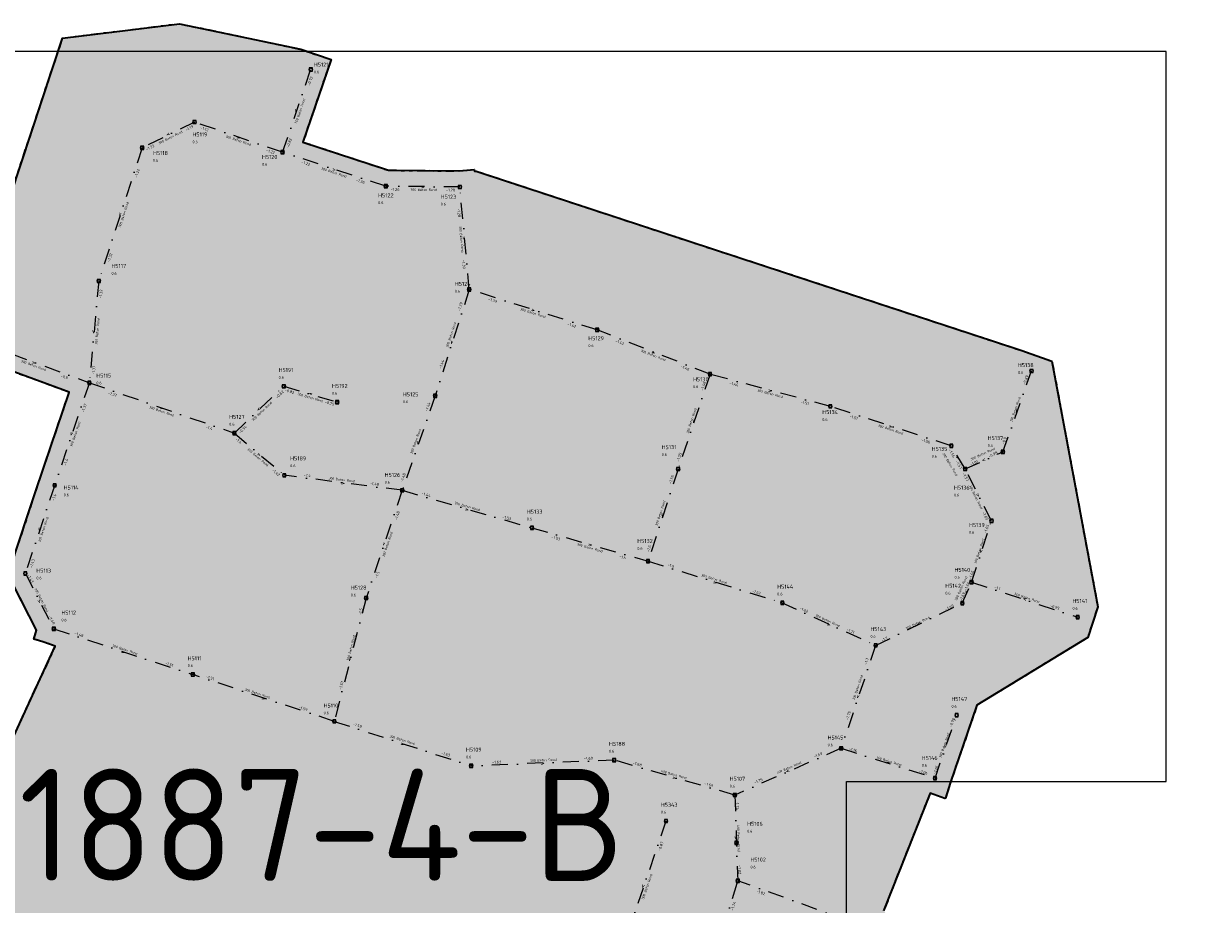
# Model space of a CAD drawing. Header units: metres. Extents: x 149823 to 166170, y 460676 to 475536.
# Tile 17 of 30: x 153285 to 153656, y 472542 to 472818. Entities that reach past the tile are written whole.
import ezdxf
from ezdxf.enums import TextEntityAlignment as Align

# ---------------------------------------------------------------- set-up
doc = ezdxf.new("R2010")
doc.units = ezdxf.units.M
doc.linetypes.add('AL-TEKENBLADGRENS-SO', pattern=[11.5, 2.5, -1.5, 1, -1.5, 1, -1.5, 2.5])
doc.linetypes.add('RI-DWA-SO', pattern=[11, 5, -3, 0, -3])
doc.layers.add('2025 hatch', color=41, linetype='Continuous')
for name, color, linetype, lineweight in [('B-OI-RI-DWA-G', 38, 'RI-DWA-SO', 18), ('B-OI-RI-DWA-T30', 38, 'Continuous', 35), ('B-OI-RI-DWA_BOB-T35', 38, 'Continuous', 35), ('B-OI-RI-DWA_PUTDEKSELNIVEAU-T35', 38, 'Continuous', 35), ('B-OI-RI-DWA_PUTNUMMER-T50', 38, 'Continuous', 50), ('B-OI-RI-DWA_RIOOLPUT-S-250', 38, 'Continuous', 18), ('B-OI-RI-OVERIG_STROMINGSRICHTING-T70', 7, 'Continuous', 70), ('N-WE-RI-GRENS_WERK-G', 11, 'XX-WERKGRENS 1', 35), ('X-XX-AL-TEKENBLAD-T35', 2, 'Continuous', 35), ('X-XX-AL-TEKENBLAD_KADER-O', 7, 'Continuous', 18), ('X-XX-AL-TEKENBLADGRENS-CONTOUR_2025', 41, 'AL-TEKENBLADGRENS-SO', 35)]:
    doc.layers.add(name, color=color, linetype=linetype, lineweight=lineweight)
doc.styles.add('NLCS-ISO', font='NLCS-ISO.ttf')
doc.styles.add('NLCS-ISO-M10000-T35', font='NLCS-ISO.ttf', dxfattribs={"height": 35})
doc.styles.add('NLCS-ISO-M250-T30', font='NLCS-ISO.ttf', dxfattribs={"height": 0.75})
doc.styles.add('NLCS-ISO-M250-T35', font='NLCS-ISO.ttf', dxfattribs={"height": 0.875})
doc.styles.add('NLCS-ISO-M250-T50', font='NLCS-ISO.ttf', dxfattribs={"height": 1.25})
doc.styles.add('NLCS-ISO-M250-T70', font='NLCS-ISO.ttf', dxfattribs={"height": 1.75})
doc.linetypes.add('XX-WERKGRENS 1', pattern='A,0,[137,NLCS.SHX,S=0.05,R=0,X=-0.55,Y=-0.675],-3', length=3)

# ---------------------------------------------------------------- blocks, each defined once
blk = doc.blocks.new('SRI-PUT_INSPECTIE-SO')
at = {"flags": 128}
blk.add_lwpolyline([(-2, -2), (2, -2), (2, 2), (-2, 2)], close=True, dxfattribs=at)
blk.add_circle((0, 0), 2)
at = {"style": 'NLCS-ISO'}
blk.add_text('I', height=2.5, dxfattribs=at).set_placement((0, 0), align=Align.MIDDLE_CENTER)

msp = doc.modelspace()

# ---------------------------------------------------------------- hatches: boundary and pattern name
at = {"layer": '2025 hatch', "transparency": 33554559}
h = msp.add_hatch(color=256, dxfattribs=at)
h.dxf.hatch_style = 1
h.paths.add_polyline_path([(153322.57, 471895.47), (153099.08, 471951.6), (153105.18, 471985.07), (153132.82, 472009.71), (153139.35, 472040.58), (153138.44, 472047.45), (153137.09, 472047.7), (153137.86, 472051.84), (153137.3, 472056.01), (153138.66, 472056.19), (153144.43, 472087.6), (153142.78, 472090.09), (153145.18, 472091.68), (153145.7, 472094.5), (153148.63, 472093.96), (153152.01, 472096.2), (153152.7, 472099.13), (153152.74, 472099.12), (153155.27, 472109.56), (153155.25, 472109.56), (153156.45, 472114.41), (153157.63, 472119.25), (153157.65, 472119.25), (153163.73, 472143.82), (153162.73, 472151.06), (153161.32, 472151.34), (153162.14, 472155.42), (153161.57, 472159.54), (153163, 472159.73), (153173.47, 472211.86), (153173.24, 472211.92), (153174.43, 472216.65), (153175.39, 472221.43), (153175.62, 472221.38), (153175.68, 472221.61), (153193.18, 472310.36), (153193.19, 472310.41), (153193.14, 472310.43), (153194.2, 472315.28), (153195.21, 472320.15), (153195.27, 472320.14), (153204.31, 472361.36), (153213.52, 472407.2), (153212.14, 472410.33), (153214.34, 472411.3), (153214.82, 472413.65), (153218.17, 472412.98), (153228.75, 472417.62), (153233.48, 472436.96), (153226.77, 472448.54), (153223.96, 472449.27), (153224.7, 472452.13), (153225.74, 472456.14), (153236.58, 472498.12), (153246.02, 472535.43), (153245.98, 472535.43), (153245.98, 472535.45), (153237.88, 472537.6), (153233.05, 472538.87), (153235.61, 472548.54), (153253.33, 472543.85), (153258.15, 472542.63), (153258.14, 472542.59), (153295.23, 472623.12), (153291.29, 472624.41), (153288.49, 472625.33), (153289.4, 472628.09), (153282.37, 472641.72), (153280.47, 472645.4), (153281.78, 472649.34), (153288.78, 472670.37), (153288.73, 472670.39), (153291.68, 472679.09), (153291.88, 472679.71), (153291.89, 472679.71), (153299.56, 472702.34), (153299.53, 472702.36), (153299.56, 472702.45), (153269.41, 472713.58), (153264.72, 472715.32), (153268.19, 472724.7), (153297.53, 472813.18), (153334.06, 472817.66), (153371.99, 472809.68), (153381.46, 472806.45), (153372.66, 472780.66), (153399.4, 472771.87), (153421.54, 472771.64), (153426.26, 472772.07), (153426.31, 472771.59), (153426.79, 472771.59), (153597.44, 472715.51), (153606.87, 472712.17), (153621.21, 472635.36), (153618.09, 472625.86), (153583.42, 472604.64), (153575.06, 472580.3), (153573.57, 472575.59), (153573.46, 472575.63), (153573.42, 472575.52), (153568.75, 472577.12), (153554.2, 472540.34), (153556.96, 472537.6), (153560.62, 472536.27), (153560, 472534.57), (153591.61, 472503.08), (153619.66, 472481.84), (153629.23, 472479.13), (153634.5, 472494.03), (153636.16, 472498.75), (153645.59, 472495.42), (153637.11, 472471.39), (153636.74, 472470.36), (153635.76, 472466.89), (153635.54, 472466.95), (153635.44, 472466.68), (153631.14, 472468.2), (153619.32, 472471.54), (153618.36, 472470.28), (153615.13, 472472.73), (153611.22, 472473.83), (153611.66, 472475.36), (153588.78, 472492.67), (153588.33, 472492.22), (153585.03, 472495.51), (153581.32, 472498.33), (153581.7, 472498.83), (153561.81, 472454.83), (153558.48, 472445.41), (153543.49, 472404.03), (153508.4, 472372.42), (153519.69, 472130.76), (153520.88, 472087.91), (153520.88, 472087.9), (153545.47, 472094.08), (153581.81, 472108.36), (153621.33, 472130.28), (153621.34, 472132.35), (153625.03, 472132.33), (153628.26, 472134.12), (153629.27, 472132.31), (153660.16, 472132.13), (153660.67, 472133.52), (153664.55, 472132.11), (153668.68, 472132.08), (153668.67, 472130.6), (153688.18, 472123.47), (153688.83, 472124.41), (153692.41, 472121.93), (153696.5, 472120.43), (153696.11, 472119.36), (153728.54, 472096.84), (153728.56, 472096.87), (153728.93, 472096.61), (153729.21, 472096.95), (153732.82, 472093.86), (153736.72, 472091.15), (153736.7, 472091.12), (153774.12, 472064.68), (153798.7, 472059.4), (153805.91, 472060.86), (153805.89, 472060.96), (153810.76, 472061.85), (153815.61, 472062.83), (153815.63, 472062.74), (153833.8, 472066.06), (153834.75, 472068.21), (153837.92, 472066.82), (153841.33, 472067.44), (153841.75, 472065.13), (153843.9, 472064.18), (153842.51, 472061.01), (153843.13, 472057.6), (153840.82, 472057.18), (153822.68, 472015.95), (153812.93, 471977.61), (153803.69, 471938.57), (153801.48, 471916.1), (153802.1, 471915.95), (153801.02, 471911.41), (153800.57, 471906.77), (153799.94, 471906.84), (153793.48, 471879.61), (153788.11, 471856.5), (153788.12, 471856.49), (153786.98, 471851.63), (153785.85, 471846.77), (153785.84, 471846.77), (153780.74, 471825.1), (153780.76, 471825.1), (153779.6, 471820.25), (153778.45, 471815.39), (153778.43, 471815.39), (153773.27, 471793.76), (153790.77, 471789.42), (153790.77, 471789.42), (153790.9, 471789.39), (153790.94, 471789.52), (153795.69, 471788.2), (153800.47, 471787.01), (153800.47, 471787.01), (153812.25, 471784.08), (153812.26, 471784.11), (153817.09, 471782.88), (153821.93, 471781.68), (153821.92, 471781.65), (153865.61, 471770.49), (153909.08, 471759.41), (153909.08, 471759.42), (153913.92, 471758.17), (153918.76, 471756.94), (153918.76, 471756.93), (153963.92, 471745.34), (153968.77, 471744.1), (153966.28, 471734.41), (153911.44, 471748.49), (153867.98, 471759.57), (153867.98, 471759.57), (153863.13, 471760.81), (153858.29, 471762.04), (153858.29, 471762.04), (153814.65, 471773.18), (153797.92, 471777.34), (153785.26, 471731.87), (153815.82, 471656.71), (153846.13, 471651.31), (153846.14, 471651.33), (153850.6, 471650.52), (153898.2, 471642.22), (153933.77, 471636.92), (153942.12, 471637.57), (153942.29, 471638.61), (153946.65, 471637.93), (153951.05, 471638.27), (153951.13, 471637.22), (153951.95, 471637.1), (153951.98, 471637.24), (153956.82, 471636.33), (153961.69, 471635.57), (153961.67, 471635.43), (154002.36, 471627.82), (154006.4, 471651.16), (154007.25, 471656.08), (154017.11, 471654.38), (154012.19, 471625.98), (154012.25, 471625.97), (154011.34, 471621.09), (154010.49, 471616.19), (154010.43, 471616.2), (154010.42, 471616.14), (154005.53, 471617.05), (154000.64, 471617.9), (154000.65, 471617.96), (153955.13, 471626.48), (153946.26, 471627.86), (153937.95, 471627.21), (153937.8, 471626.2), (153923.56, 471522.08), (153925.49, 471521.97), (153930.45, 471521.35), (153929.21, 471511.43), (153914.46, 471513.27), (153914.44, 471513.12), (153909.58, 471513.88), (153904.7, 471514.5), (153904.72, 471514.65), (153874.53, 471519.41), (153872.14, 471517.7), (153870.44, 471520.06), (153867.56, 471520.51), (153868.02, 471523.42), (153834.08, 471570.65), (153831.19, 471571.14), (153831.23, 471571.42), (153792.23, 471580.36), (153787.35, 471581.47), (153709.05, 471770.36), (153673.27, 471754.95), (153673.43, 471754.19), (153669.55, 471753.35), (153665.21, 471751.48), (153664.84, 471752.33), (153634.4, 471745.76), (153629.51, 471744.71), (153627.4, 471754.48), (153666.44, 471762.91), (153666.49, 471762.92), (153714.53, 471783.63), (153691.8, 471829.86), (153686.51, 471838.35), (153716.74, 471857.21), (153704.9, 471883.08), (153704.69, 471882.99), (153704.44, 471883.61), (153703.8, 471883.45), (153702.72, 471887.85), (153700.83, 471891.96), (153701.04, 471892.06), (153687.69, 471925.21), (153687.67, 471925.21), (153685.83, 471929.84), (153683.96, 471934.47), (153683.98, 471934.48), (153668.52, 471973.38), (153650.07, 472019.55), (153647.73, 472023.54), (153648.33, 472023.89), (153648.07, 472024.54), (153652.37, 472026.25), (153653.56, 472030.74), (153629.87, 472039.91), (153625.61, 472041.56), (153626.31, 472046.07), (153590.21, 472101.58), (153590.43, 472101.01), (153586.09, 472099.3), (153581.7, 472097.57), (153552.93, 472086.27), (153553.07, 472085.68), (153548.53, 472084.54), (153544.18, 472082.83), (153543.96, 472083.39), (153591.94, 471958.74), (153595.46, 471949.38), (153621.97, 471888.86), (153636.66, 471792.97), (153627.52, 471788.93), (153586.75, 471794.54), (153426.89, 471873.39), (153417.16, 471875.68), (153332.36, 471893.42)])

# ---------------------------------------------------------------- linework, layer by layer
at = {"layer": 'B-OI-RI-DWA-G'}
for points in [[(153366.29, 472777.49), (153375.11, 472803.33)], [(153338.78, 472786.92), (153322.37, 472778.87)], [(153366.29, 472777.49), (153338.78, 472786.92)], [(153322.37, 472778.87), (153308.83, 472737.25)], [(153398.57, 472766.88), (153366.29, 472777.49)], [(153421.74, 472766.64), (153398.57, 472766.88)], [(153424.67, 472734.6), (153421.74, 472766.64)], [(153308.83, 472737.25), (153305.89, 472705.44)], [(153424.67, 472734.6), (153414.02, 472701.32)], [(153464.67, 472721.95), (153424.67, 472734.6)], [(153499.97, 472708.09), (153464.67, 472721.95)], [(153271.15, 472718.27), (153305.89, 472705.44)], [(153499.95, 472708.09), (153489.97, 472678.46)], [(153537.58, 472698.06), (153499.97, 472708.09)], [(153591.53, 472683.84), (153600.49, 472709.12)], [(153305.89, 472705.44), (153295.07, 472673.52)], [(153305.89, 472705.44), (153351.23, 472689.7)], [(153351.23, 472689.7), (153366.67, 472704.33)], [(153366.67, 472704.33), (153383.37, 472699.37)], [(153414.02, 472701.32), (153403.69, 472671.81)], [(153575.39, 472685.69), (153537.58, 472698.06)], [(153351.23, 472689.7), (153366.85, 472676.51)], [(153579.74, 472678.49), (153575.39, 472685.69)], [(153579.74, 472678.49), (153591.53, 472683.84)], [(153489.97, 472678.46), (153480.58, 472649.68)], [(153587.99, 472662.25), (153579.74, 472678.49)], [(153295.05, 472673.39), (153285.88, 472645.82)], [(153403.69, 472671.81), (153366.85, 472676.51)], [(153403.69, 472671.81), (153392.42, 472638.14)], [(153403.69, 472671.81), (153444.29, 472660.08)], [(153581.72, 472643.09), (153587.99, 472662.25)], [(153444.29, 472660.08), (153480.58, 472649.68)], [(153480.58, 472649.68), (153522.31, 472636.73)], [(153285.88, 472645.82), (153294.8, 472628.52)], [(153578.83, 472636.56), (153581.72, 472643.09)], [(153581.72, 472643.09), (153614.9, 472632.17)], [(153392.42, 472638.14), (153382.48, 472599.6)], [(153522.31, 472636.73), (153551.74, 472623.35)], [(153551.74, 472623.35), (153578.83, 472636.56)], [(153294.8, 472628.52), (153338.22, 472614.23)], [(153551.74, 472623.35), (153540.96, 472591.17)], [(153382.48, 472599.6), (153338.22, 472614.23)], [(153382.48, 472599.6), (153425.26, 472585.67)], [(153570.32, 472581.87), (153577.07, 472601.53)], [(153540.96, 472591.17), (153507.7, 472576.57)], [(153540.96, 472591.17), (153570.32, 472581.87)], [(153469.98, 472587.49), (153425.26, 472585.67)], [(153507.7, 472576.57), (153469.98, 472587.49)], [(153507.7, 472576.57), (153508.64, 472549.78)], [(153486.19, 472568.44), (153472.25, 472527.55)], [(153497.16, 472512.41), (153508.64, 472549.78)], [(153554.21, 472533.27), (153508.64, 472549.78)]]:
    msp.add_lwpolyline(points, dxfattribs=at)
at = {"layer": 'N-WE-RI-GRENS_WERK-G', "ltscale": 0.5}
for points in [[(153268.19, 472724.7), (153297.53, 472813.18), (153334.06, 472817.66), (153371.99, 472809.68), (153381.46, 472806.45), (153372.66, 472780.66), (153399.4, 472771.87), (153421.54, 472771.64), (153426.26, 472772.07), (153426.31, 472771.59), (153426.79, 472771.59), (153597.44, 472715.51), (153606.87, 472712.17), (153621.21, 472635.36), (153618.09, 472625.86), (153583.42, 472604.64), (153575.06, 472580.3), (153573.57, 472575.59), (153573.46, 472575.63), (153573.42, 472575.52), (153568.75, 472577.12), (153554.2, 472540.34)], [(153281.78, 472649.34), (153288.78, 472670.37), (153288.73, 472670.39), (153291.68, 472679.09), (153291.88, 472679.71), (153291.89, 472679.71), (153299.56, 472702.34), (153299.53, 472702.36), (153299.56, 472702.45), (153269.41, 472713.58)], [(153258.14, 472542.59), (153295.23, 472623.12), (153291.29, 472624.41), (153288.49, 472625.33), (153289.4, 472628.09), (153282.37, 472641.72)]]:
    msp.add_lwpolyline(points, dxfattribs=at)
at = {"layer": 'X-XX-AL-TEKENBLAD_KADER-O', "flags": 128}
msp.add_lwpolyline([(153642.63, 472808.95), (153437.63, 472808.95), (153332.63, 472808.95), (153232.63, 472808.95), (153232.63, 472521.95), (153332.63, 472521.95), (153437.63, 472521.95), (153542.63, 472521.95), (153542.63, 472580.83), (153642.63, 472580.83)], close=True, dxfattribs=at)
at = {"layer": 'X-XX-AL-TEKENBLADGRENS-CONTOUR_2025'}
for points in [[(153268.19, 472724.7), (153297.53, 472813.18), (153334.06, 472817.66), (153371.99, 472809.68), (153381.46, 472806.45), (153372.66, 472780.66), (153399.4, 472771.87), (153421.54, 472771.64), (153426.26, 472772.07), (153426.31, 472771.59), (153426.79, 472771.59), (153597.44, 472715.51), (153606.87, 472712.17), (153621.21, 472635.36), (153618.09, 472625.86), (153583.42, 472604.64), (153575.06, 472580.3), (153573.57, 472575.59), (153573.46, 472575.63), (153573.42, 472575.52), (153568.75, 472577.12), (153554.2, 472540.34)], [(153281.78, 472649.34), (153288.78, 472670.37), (153288.73, 472670.39), (153291.68, 472679.09), (153291.88, 472679.71), (153291.89, 472679.71), (153299.56, 472702.34), (153299.53, 472702.36), (153299.56, 472702.45), (153269.41, 472713.58)], [(153258.14, 472542.59), (153295.23, 472623.12), (153291.29, 472624.41), (153288.49, 472625.33), (153289.4, 472628.09), (153282.37, 472641.72)]]:
    msp.add_lwpolyline(points, dxfattribs=at)

# ---------------------------------------------------------------- block references
at = {"layer": 'B-OI-RI-DWA_RIOOLPUT-S-250', "xscale": 0.25, "yscale": 0.25, "zscale": 0.25}
for p in [(153375.11, 472803.33), (153338.78, 472786.92), (153322.37, 472778.87), (153366.29, 472777.49), (153398.57, 472766.88), (153421.74, 472766.64), (153308.83, 472737.25), (153424.67, 472734.6), (153464.67, 472721.95), (153499.97, 472708.09), (153600.49, 472709.12), (153305.89, 472705.44), (153366.67, 472704.33), (153383.37, 472699.37), (153414.02, 472701.32), (153537.58, 472698.06), (153351.23, 472689.7), (153575.39, 472685.69), (153591.53, 472683.84), (153366.85, 472676.51), (153489.97, 472678.46), (153579.74, 472678.49), (153295.05, 472673.39), (153403.69, 472671.81), (153587.99, 472662.25), (153444.29, 472660.08), (153480.58, 472649.68), (153285.88, 472645.82), (153581.72, 472643.09), (153392.42, 472638.14), (153522.58, 472636.62), (153578.83, 472636.56), (153614.9, 472632.17), (153294.8, 472628.52), (153551.74, 472623.35), (153338.22, 472614.23), (153382.48, 472599.6), (153577.07, 472601.53), (153540.96, 472591.17), (153469.98, 472587.49), (153425.26, 472585.67), (153570.32, 472581.87), (153507.7, 472576.57), (153486.19, 472568.44), (153508.25, 472561.62), (153508.64, 472549.78)]:
    msp.add_blockref('SRI-PUT_INSPECTIE-SO', p, dxfattribs=at)

# ---------------------------------------------------------------- texts
at = {"layer": 'B-OI-RI-DWA-T30', "style": 'NLCS-ISO-M250-T30'}
for s, rotation, p in [(' 300 Beton Rond', 71.0468, (153371.65, 472790.08)), (' 300 Beton Rond', 26.3561, (153331.02, 472782)), (' 300 Beton Rond', 341.0924, (153352.21, 472781.26)), (' 300 Beton Rond', 341.6654, (153382.12, 472771.24)), (' 300 Beton Rond', 359.427, (153410.15, 472765.76)), (' 300 Beton Rond', 72.1927, (153316.55, 472757.75)), (' 300 Beton Rond', 275.2022, (153422.21, 472750.53)), (' 300 Beton Rond', 342.2383, (153444.36, 472727.32)), (' 300 Beton Rond', 84.7978, (153308.36, 472721.25)), (' 300 Beton Rond', 72.1927, (153418.92, 472720.22)), (' 300 Beton Rond', 338.8006, (153481.96, 472714.09)), (' 300 Beton Rond', 339.9465, (153288.18, 472710.92)), (' 300 Beton Rond', 345.1031, (153518.52, 472702.11)), (' 300 Beton Rond', 43.5448, (153359.64, 472696.29)), (' 300 Beton Rond', 343.3842, (153374.73, 472700.9)), (' 300 Beton Rond', 70.4738, (153595.31, 472696.81)), (' 300 Beton Rond', 341.0924, (153328.24, 472696.62)), (' 300 Beton Rond', 71.6197, (153494.05, 472693.3)), (' 300 Beton Rond', 71.0468, (153301.42, 472689.15)), (' 300 Beton Rond', 341.6654, (153556.17, 472690.93)), (' 300 Beton Rond', 70.4738, (153407.83, 472686.86)), (' 300 Beton Rond', 319.893, (153358.4, 472682.34)), (' 300 Beton Rond', 24.6372, (153585.01, 472683.09)), (' 300 Beton Rond', 300.9853, (153574.94, 472680.17)), (' 300 Beton Rond', 352.5515, (153384.55, 472675.17)), (' 300 Beton Rond', 296.9746, (153582.97, 472669.92)), (' 300 Beton Rond', 343.9572, (153423.8, 472666.84)), (' 300 Beton Rond', 72.1927, (153484.34, 472664.41)), (' 300 Beton Rond', 71.6197, (153291.42, 472659.29)), (' 300 Beton Rond', 71.6197, (153399, 472654.66)), (' 300 Beton Rond', 343.9572, (153462.16, 472653.92)), (' 300 Beton Rond', 71.6197, (153584.06, 472652.55)), (' 300 Beton Rond', 342.8113, (153500.98, 472644.2)), (' 300 Beton Rond', 65.8901, (153578.35, 472640.91)), (' 300 Beton Rond', 297.5476, (153290.83, 472637.75)), (' 300 Beton Rond', 341.6654, (153598.79, 472638.3)), (' 300 Beton Rond', 335.3628, (153536.48, 472631.22)), (' 300 Beton Rond', 25.7831, (153564.67, 472630.26)), (' 300 Beton Rond', 75.6304, (153387.66, 472622.36)), (' 300 Beton Rond', 341.6654, (153316.76, 472622.09)), (' 300 Beton Rond', 71.6197, (153546.04, 472609.92)), (' 300 Beton Rond', 341.6654, (153358.17, 472608.41)), (' 300 Beton Rond', 71.0468, (153573.1, 472591.85)), (' 300 Beton Rond', 342.2383, (153403.49, 472593.87)), (' 300 Beton Rond', 2.2918, (153447.59, 472587.46)), (' 300 Beton Rond', 342.2383, (153555.64, 472587.24)), (' 400 Beton Rond', 343.9572, (153488.38, 472583.06)), (' 400 Beton Rond', 23.4913, (153524.42, 472585.04)), (' 400 Beton Rond', 271.7645, (153508.88, 472563.29)), (' 300 Beton Rond', 71.0468, (153480.17, 472547.67))]:
    msp.add_text(s, height=0.75, rotation=rotation, dxfattribs=at).set_placement(p, align=Align.MIDDLE_CENTER)
at = {"layer": 'B-OI-RI-DWA_BOB-T35', "style": 'NLCS-ISO-M250-T35'}
for s, rotation, p in [('-0.72', 71.0468, (153374.95, 472799.77)), ('-1.19', 26.3561, (153337.17, 472785.02)), ('-1.12', 341.0924, (153341.89, 472784.8)), ('-0.82', 71.0468, (153368.34, 472780.4)), ('-1.22', 26.3561, (153324.87, 472778.98)), ('-1.22', 341.0924, (153362.53, 472777.72)), ('-1.22', 341.6654, (153373.58, 472774.04)), ('-1.22', 72.1927, (153320.85, 472770.96)), ('-1.26', 341.6654, (153390.66, 472768.43)), ('-1.26', 359.427, (153401.46, 472765.85)), ('-1.28', 359.427, (153418.83, 472765.67)), ('-1.28', 275.2022, (153421.47, 472758.58)), ('-1.32', 72.1927, (153312.26, 472744.55)), ('-1.39', 275.2022, (153422.95, 472742.48)), ('-1.32', 84.7978, (153309.46, 472733.18)), ('-1.39', 72.1927, (153421.81, 472729.24)), ('-1.39', 342.2383, (153431.99, 472731.24)), ('-1.42', 342.2383, (153456.74, 472723.41)), ('-1.42', 338.8006, (153471.75, 472718.09)), ('-1.37', 84.7978, (153307.25, 472709.33)), ('-1.44', 72.1927, (153416.03, 472711.19)), ('-1.46', 338.8006, (153492.16, 472710.08)), ('-0.9', 339.9465, (153298.04, 472707.27)), ('-0.89', 70.4738, (153598.67, 472706.3)), ('-0.82', 43.5448, (153365.43, 472701.78)), ('-0.82', 343.3842, (153368.47, 472702.76)), ('-1.46', 71.6197, (153497.82, 472704.41)), ('-1.46', 345.1031, (153507.44, 472705.06)), ('-1.37', 341.0924, (153313.12, 472701.87)), ('-0.75', 343.3842, (153380.99, 472699.04)), ('-1.44', 70.4738, (153411.7, 472697.93)), ('-1.51', 345.1031, (153529.59, 472699.16)), ('-1.37', 71.0468, (153304.27, 472697.54)), ('-1.4', 341.0924, (153343.35, 472691.38)), ('-0.94', 43.5448, (153353.85, 472690.8)), ('-1.51', 341.6654, (153544.87, 472694.62)), ('-0.9', 70.4738, (153591.95, 472687.33)), ('-1.4', 319.893, (153352.54, 472687.29)), ('-1.56', 341.6654, (153567.47, 472687.23)), ('-1.56', 300.9853, (153575.62, 472683.38)), ('-1.4', 71.0468, (153298.56, 472680.64)), ('-1.55', 71.6197, (153490.31, 472682.19)), ('-1.57', 300.9853, (153577.8, 472679.78)), ('-1.01', 24.6372, (153582.53, 472680.35)), ('-0.98', 24.6372, (153588.42, 472683.02)), ('-1.42', 319.893, (153364.25, 472677.4)), ('-1.4', 352.5515, (153374.06, 472676.51)), ('-1.48', 70.4738, (153403.95, 472675.8)), ('-1.57', 296.9746, (153579.88, 472676.01)), ('-1.48', 352.5515, (153395.04, 472673.83)), ('-1.55', 72.1927, (153487.87, 472675.2)), ('-1.4', 71.6197, (153294.85, 472669.63)), ('-1.44', 343.9572, (153411.18, 472670.49)), ('-1.48', 71.6197, (153402.1, 472663.91)), ('-1.53', 343.9572, (153436.41, 472663.2)), ('-1.65', 296.9746, (153586.07, 472663.83)), ('-1.65', 71.6197, (153586.41, 472659.74)), ('-1.53', 343.9572, (153451.71, 472656.92)), ('-1.6', 72.1927, (153480.82, 472653.62)), ('-1.6', 343.9572, (153472.61, 472650.92)), ('-1.43', 71.6197, (153287.98, 472648.95)), ('-1.6', 342.8113, (153487.76, 472648.3)), ('-1.43', 297.5476, (153287.49, 472644.24)), ('-1.5', 71.6197, (153395.91, 472645.41)), ('-1.66', 71.6197, (153581.7, 472645.37)), ('-1.62', 342.8113, (153514.48, 472639.98)), ('-1.69', 65.8901, (153578.87, 472638.59)), ('-1.66', 65.8901, (153580.32, 472641.85)), ('-1.1', 341.6654, (153589.8, 472641.26)), ('-1.69', 25.7831, (153574.83, 472635.22)), ('-1.48', 297.5476, (153294.18, 472631.26)), ('-1.5', 75.6304, (153390.64, 472633.88)), ('-1.62', 335.3628, (153529.32, 472634.49)), ('-0.95', 341.6654, (153607.78, 472635.34)), ('-1.48', 341.6654, (153302.65, 472626.74)), ('-1.71', 335.3628, (153543.91, 472627.84)), ('-1.7', 25.7831, (153554.52, 472625.31)), ('-1.51', 341.6654, (153330.87, 472617.45)), ('-1.7', 71.6197, (153548.89, 472618.42)), ('-1.51', 341.6654, (153343.64, 472613.22)), ('-1.57', 75.6304, (153384.69, 472610.83)), ('-1.59', 341.6654, (153372.71, 472603.61)), ('-1.75', 71.6197, (153543.19, 472601.42)), ('-0.96', 71.0468, (153575.63, 472599.23)), ('-1.59', 342.2383, (153389.71, 472598.36)), ('-1.63', 342.2383, (153417.28, 472589.39)), ('-1.69', 2.2918, (153461.95, 472588.04)), ('-1.69', 23.4913, (153533.73, 472589.12)), ('-1.16', 342.2383, (153544.63, 472590.72)), ('-1.63', 2.2918, (153433.22, 472586.87)), ('-1.68', 343.9572, (153477.21, 472586.29)), ('-1.06', 342.2383, (153566.65, 472583.75)), ('-1.06', 71.0468, (153570.57, 472584.48)), ('-1.75', 23.4913, (153515.12, 472580.95)), ('-1.69', 343.9572, (153499.56, 472579.82)), ('-1.74', 271.7645, (153508.52, 472573.34)), ('-0.87', 71.0468, (153484.56, 472560.55)), ('-1.82', 271.7645, (153509.23, 472553.24)), ('-1.82', 339.9465, (153515.82, 472546.12)), ('-1.74', 72.7656, (153507.25, 472541.84))]:
    msp.add_text(s, height=0.875, rotation=rotation, dxfattribs=at).set_placement(p, align=Align.MIDDLE_CENTER)
at = {"layer": 'B-OI-RI-DWA_PUTDEKSELNIVEAU-T35', "style": 'NLCS-ISO-M250-T35'}
for p in [(153376.09, 472801.89), (153338.14, 472780.04), (153325.8, 472774.22), (153359.87, 472773), (153396.19, 472761.01), (153415.75, 472760.57), (153312.8, 472738.95), (153420.17, 472733.35), (153461.91, 472716.35), (153365.06, 472706.41), (153596.21, 472707.94), (153308.07, 472704.67), (153494.68, 472703.53), (153381.75, 472701.45), (153403.92, 472698.8), (153349.62, 472691.78), (153535.05, 472693.25), (153586.76, 472685.13), (153484.84, 472682.3), (153569.26, 472681.76), (153368.69, 472678.8), (153398.23, 472673.64), (153297.85, 472669.69), (153576.23, 472669.63), (153442.68, 472662.16), (153580.94, 472657.95), (153477.21, 472652.96), (153289.31, 472643.71), (153576.4, 472643.95), (153520.97, 472638.7), (153573.52, 472638.97), (153387.64, 472638.4), (153613.29, 472634.25), (153297.16, 472630.61), (153550.13, 472625.43), (153336.61, 472616.31), (153575.45, 472603.61), (153379.13, 472601.55), (153536.72, 472591.54), (153423.65, 472587.75), (153468.37, 472589.57), (153566.16, 472585.16), (153506.09, 472578.65), (153484.58, 472570.52), (153511.56, 472564.57), (153512.6, 472553.39)]:
    msp.add_text('0.6', height=0.875, dxfattribs=at).set_placement(p, align=Align.BOTTOM_LEFT)
at = {"layer": 'B-OI-RI-DWA_PUTNUMMER-T50', "style": 'NLCS-ISO-M250-T50'}
for s, p in [('H5121', (153376.09, 472803.89)), ('H5119', (153338.14, 472782.04)), ('H5118', (153325.8, 472776.22)), ('H5120', (153359.87, 472775)), ('H5122', (153396.19, 472763.01)), ('H5123', (153415.75, 472762.57)), ('H5117', (153312.8, 472740.95)), ('H5124', (153420.17, 472735.35)), ('H5129', (153461.91, 472718.35)), ('H5138', (153596.21, 472709.94)), ('H5115', (153308.07, 472706.67)), ('H5191', (153365.06, 472708.41)), ('H5130', (153494.68, 472705.53)), ('H5192', (153381.75, 472703.45)), ('H5125', (153403.92, 472700.8)), ('H5127', (153349.62, 472693.78)), ('H5134', (153535.05, 472695.25)), ('H5137', (153586.76, 472687.13)), ('H5131', (153484.84, 472684.3)), ('H5135', (153569.26, 472683.76)), ('H5189', (153368.69, 472680.8)), ('H5126', (153398.23, 472675.64)), ('H5114', (153297.85, 472671.69)), ('H5136', (153576.23, 472671.63)), ('H5133', (153442.68, 472664.16)), ('H5139', (153580.94, 472659.95)), ('H5132', (153477.21, 472654.96)), ('H5113', (153289.31, 472645.71)), ('H5140', (153576.4, 472645.95)), ('H5128', (153387.64, 472640.4)), ('H5144', (153520.97, 472640.7)), ('H5142', (153573.52, 472640.97)), ('H5141', (153613.29, 472636.25)), ('H5112', (153297.16, 472632.61)), ('H5143', (153550.13, 472627.43)), ('H5111', (153336.61, 472618.31)), ('H5147', (153575.45, 472605.61)), ('H5110', (153379.13, 472603.55)), ('H5188', (153468.37, 472591.57)), ('H5145', (153536.72, 472593.54)), ('H5109', (153423.65, 472589.75)), ('H5146', (153566.16, 472587.16)), ('H5107', (153506.09, 472580.65)), ('H5343', (153484.58, 472572.52)), ('H5106', (153511.56, 472566.57)), ('H5102', (153512.6, 472555.39))]:
    msp.add_text(s, height=1.25, dxfattribs=at).set_placement(p, align=Align.BOTTOM_LEFT)
at = {"layer": 'B-OI-RI-OVERIG_STROMINGSRICHTING-T70', "style": 'NLCS-ISO-M250-T70'}
for rotation, p in [(250.9555, (153370.7, 472790.41)), (206.2648, (153330.58, 472782.9)), (341.0924, (153352.54, 472782.21)), (341.6654, (153382.43, 472772.18)), (359.427, (153410.15, 472766.76)), (252.1014, (153315.6, 472758.06)), (275.2022, (153423.2, 472750.62)), (342.2383, (153444.67, 472728.28)), (264.7065, (153307.36, 472721.34)), (252.1014, (153419.34, 472717.96)), (338.8006, (153482.32, 472715.02)), (339.9465, (153288.52, 472711.86)), (345.1031, (153518.77, 472703.08)), (163.293, (153375.02, 472701.85)), (341.0924, (153328.56, 472697.57)), (223.4535, (153358.95, 472697.02)), (250.3826, (153596.01, 472696.48)), (251.5285, (153494.97, 472693.28)), (341.6654, (153556.48, 472691.88)), (251.5285, (153300.47, 472689.41)), (250.9555, (153408.86, 472686.56)), (319.893, (153359.04, 472683.11)), (300.9853, (153577.57, 472682.09)), (204.5459, (153585.63, 472681.16)), (352.5515, (153385.27, 472674.16)), (296.9746, (153583.86, 472670.37)), (343.9572, (153423.99, 472665.95)), (252.1014, (153485.27, 472664.07)), (251.5285, (153290.47, 472659.61)), (251.5285, (153398.06, 472654.98)), (343.9572, (153462.43, 472654.88)), (252.1014, (153584.86, 472652.67)), (342.8113, (153501.58, 472643.15)), (246.3719, (153580.27, 472639.83)), (297.5476, (153290.34, 472637.17)), (161.5741, (153598.31, 472637.63)), (335.3628, (153537.16, 472629.98)), (206.2648, (153565.29, 472629.96)), (341.6654, (153316.51, 472621.38)), (255.5392, (153387.45, 472618.87)), (341.6654, (153360.35, 472606.91)), (251.5285, (153546.35, 472607.26)), (342.2383, (153403.87, 472592.64)), (250.9555, (153573.69, 472591.7)), (2.2918, (153447.62, 472586.58)), (203.973, (153524.33, 472583.87)), (162.1471, (153555.64, 472586.52)), (343.9572, (153488.84, 472582.03)), (271.7645, (153508.17, 472563.17)), (250.9555, (153479.22, 472548))]:
    msp.add_text('>', height=1.75, rotation=rotation, dxfattribs=at).set_placement(p, align=Align.MIDDLE_CENTER)
at = {"layer": 'X-XX-AL-TEKENBLAD-T35', "style": 'NLCS-ISO-M10000-T35'}
msp.add_text('1887-4-B', height=35, dxfattribs=at).set_placement((153283.87, 472539.25), align=Align.BOTTOM_LEFT)

doc.saveas('drawing.dxf')
